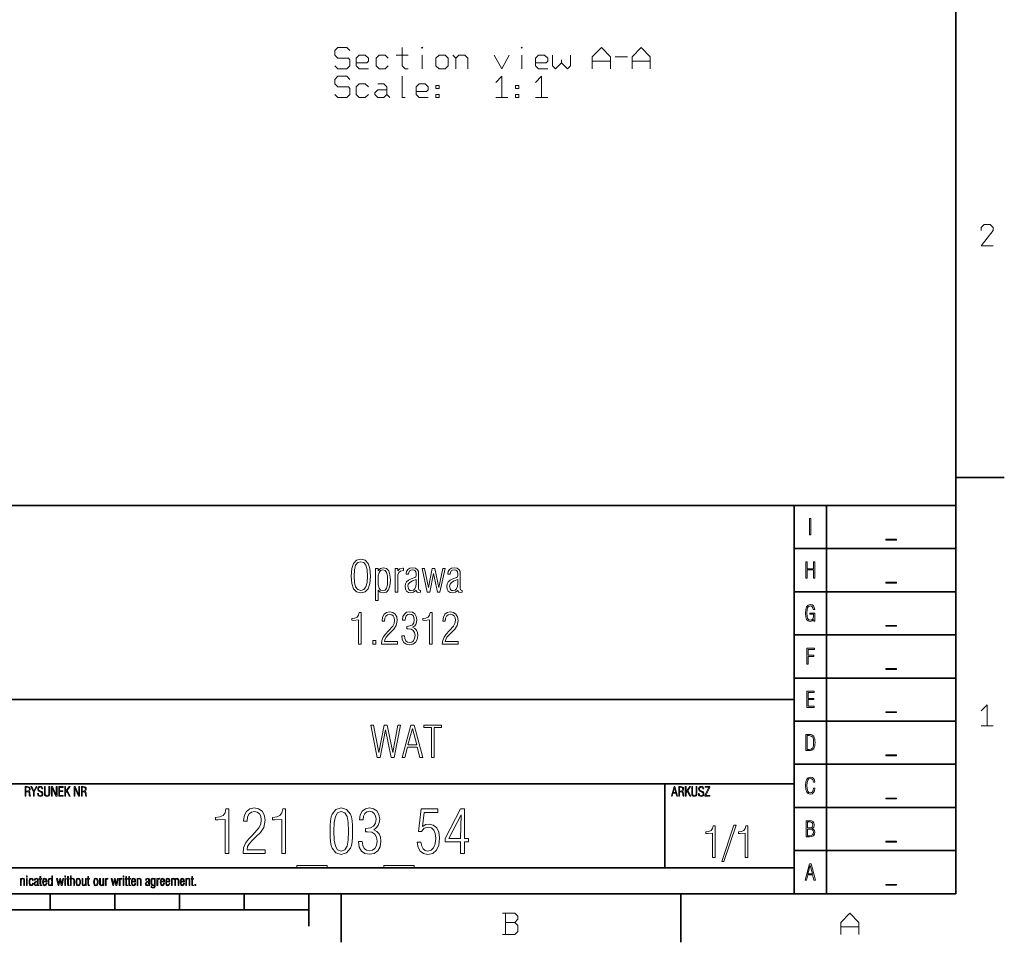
# Model space of a CAD drawing. Extents: x 0 to 420, y 0 to 297.
# Tile 9 of 10: x 265 to 418, y 2 to 145. Entities that reach past the tile are written whole.
import ezdxf

# ---------------------------------------------------------------- set-up
doc = ezdxf.new("R2010")
doc.units = 0

msp = doc.modelspace()

# ---------------------------------------------------------------- linework, layer by layer
at = {"color": 7, "lineweight": 35}
for p, q in [((410, 10), (410, 287)), ((410, 74.3), (417.5, 74.3)), ((220, 70), (410, 70)), ((385, 10), (385, 70)), ((390, 10), (390, 70)), ((410, 70), (410, 10)), ((385, 63.33), (410, 63.33)), ((385, 56.67), (410, 56.67)), ((385, 50), (410, 50)), ((385, 43.33), (410, 43.33)), ((220, 40), (385, 40)), ((385, 36.67), (410, 36.67)), ((385, 30), (410, 30)), ((220, 27), (385, 27)), ((365, 14), (365, 27)), ((385, 23.33), (410, 23.33)), ((385, 16.67), (410, 16.67)), ((220, 14), (385, 14)), ((10, 10), (410, 10)), ((220, 10), (410, 10)), ((270, 10), (270, 7.5)), ((280, 10), (280, 7.5)), ((290, 10), (290, 7.5)), ((300, 10), (300, 7.5)), ((310, 10), (310, 5)), ((315, 10), (315, 2.5)), ((367.5, 10), (367.5, 2.5)), ((110, 7.5), (310, 7.5))]:
    msp.add_line(p, q, dxfattribs=at)
at = {"color": 7, "lineweight": 13}
for points in [[(314.01, 137.92), (314.47, 137.46), (315.87, 137.46), (316.34, 137.92), (316.34, 138.86), (316.11, 139.09), (314.47, 139.09), (314.01, 139.56), (314.01, 140.26), (314.47, 140.72), (315.87, 140.72), (316.34, 140.26)], [(324.41, 140.72), (324.41, 137.92), (324.88, 137.46), (325.35, 137.46)], [(353.81, 137.46), (353.81, 139.32), (355.21, 140.72), (356.61, 139.32), (356.61, 137.46)], [(359.97, 137.46), (359.97, 139.32), (361.37, 140.72), (362.77, 139.32), (362.77, 137.46)], [(319.19, 137.46), (317.79, 137.46), (317.32, 137.92), (317.32, 139.09), (317.79, 139.56), (318.72, 139.56), (319.19, 139.09), (319.19, 138.62), (318.95, 138.39), (317.32, 138.39)], [(322.27, 137.92), (321.8, 137.46), (320.87, 137.46), (320.4, 137.92), (320.4, 139.09), (320.87, 139.56), (321.8, 139.56), (322.27, 139.09)], [(323.48, 139.56), (325.35, 139.56)], [(327.49, 137.46), (327.49, 139.56)], [(332.25, 139.56), (332.72, 139.09), (332.72, 137.46)], [(332.72, 139.09), (333.19, 139.56), (334.12, 139.56), (334.59, 139.09), (334.59, 137.46)], [(338.65, 139.56), (339.81, 137.46), (340.98, 139.56)], [(342.89, 137.46), (342.89, 139.56)], [(346.91, 137.46), (345.51, 137.46), (345.04, 137.92), (345.04, 139.09), (345.51, 139.56), (346.44, 139.56), (346.91, 139.09), (346.91, 138.62), (346.67, 138.39), (345.04, 138.39)], [(347.65, 139.56), (347.65, 137.92), (348.12, 137.46), (349.05, 138.39), (349.05, 138.86)], [(349.05, 138.39), (349.99, 137.46), (350.45, 137.92), (350.45, 139.56)], [(356.61, 138.62), (353.81, 138.62)], [(357.36, 139.32), (359.23, 139.32)], [(362.77, 138.62), (359.97, 138.62)], [(314.01, 133.49), (314.47, 133.02), (315.87, 133.02), (316.34, 133.49), (316.34, 134.42), (316.11, 134.66), (314.47, 134.66), (314.01, 135.12), (314.01, 135.82), (314.47, 136.29), (315.87, 136.29), (316.34, 135.82)], [(324.41, 136.29), (324.41, 134.66), (324.41, 133.02), (324.88, 133.02)], [(338.88, 135.36), (339.81, 136.29), (339.81, 134.66), (339.81, 133.02)], [(345.04, 135.36), (345.97, 136.29), (345.97, 134.66), (345.97, 133.02)], [(319.19, 133.49), (318.72, 133.02), (317.79, 133.02), (317.32, 133.49), (317.32, 134.66), (317.79, 135.12), (318.72, 135.12), (319.19, 134.66)], [(322.03, 133.49), (321.57, 133.02), (320.63, 133.02), (320.17, 133.49), (320.17, 133.72), (320.63, 134.19), (322.03, 134.19)], [(320.63, 135.12), (321.57, 135.12), (322.03, 134.66), (322.03, 133.49), (322.5, 133.02)], [(328.43, 133.02), (327.03, 133.02), (326.56, 133.49), (326.56, 134.66), (327.03, 135.12), (327.96, 135.12), (328.43, 134.66), (328.43, 134.19), (328.19, 133.96), (326.56, 133.96)], [(340.75, 133.02), (338.88, 133.02)], [(346.91, 133.02), (345.04, 133.02)], [(415.79, 110.12), (413.93, 110.12), (415.79, 112.45), (415.79, 112.92), (415.33, 113.38), (414.39, 113.38), (413.93, 112.92), (413.93, 112.45)], [(413.93, 38.25), (414.86, 39.18), (414.86, 37.55), (414.86, 35.92)], [(415.79, 35.92), (413.93, 35.92)], [(339.94, 3.72), (341.81, 3.72), (342.28, 4.18), (342.28, 5.12), (341.81, 5.58), (342.28, 6.05), (342.28, 6.52), (341.81, 6.98), (339.94, 6.98)], [(340.41, 6.98), (340.41, 5.35), (340.41, 3.72)], [(392.21, 3.72), (392.21, 5.58), (393.61, 6.98), (395.01, 5.58), (395.01, 3.72)], [(340.41, 5.58), (341.81, 5.58)], [(395.01, 4.88), (392.21, 4.88)]]:
    msp.add_lwpolyline(points, dxfattribs=at)
for points in [[(327.49, 140.82), (327.59, 140.72), (327.49, 140.63), (327.4, 140.72)], [(342.89, 140.82), (342.99, 140.72), (342.89, 140.63), (342.8, 140.72)], [(331.51, 139.09), (331.51, 137.92), (331.04, 137.46), (330.11, 137.46), (329.64, 137.92), (329.64, 139.09), (330.11, 139.56), (331.04, 139.56)], [(330.11, 134.89), (330.11, 134.42), (329.64, 134.42), (329.64, 134.89)], [(342.43, 134.89), (342.43, 134.42), (341.96, 134.42), (341.96, 134.89)], [(330.11, 133.49), (330.11, 133.02), (329.64, 133.02), (329.64, 133.49)], [(342.43, 133.49), (342.43, 133.02), (341.96, 133.02), (341.96, 133.49)], [(387.39, 65.45), (387.6, 65.45), (387.6, 67.95), (387.39, 67.95)], [(400.84, 64.79), (399.16, 64.79), (399.16, 64.65), (400.84, 64.65)], [(316.54, 59.09), (316.62, 57.94), (316.89, 57.13), (317.35, 56.64), (318.02, 56.48), (318.68, 56.64), (319.14, 57.12), (319.41, 57.93), (319.5, 59.09), (319.41, 60.23), (319.14, 61.04), (318.68, 61.52), (318.02, 61.68), (317.35, 61.52), (316.89, 61.04), (316.62, 60.23)], [(316.97, 59.09), (317.03, 60.05), (317.22, 60.74), (317.55, 61.16), (318.02, 61.3), (318.48, 61.16), (318.81, 60.74), (318.99, 60.05), (319.06, 59.09), (318.99, 58.11), (318.81, 57.42), (318.48, 57.01), (318.02, 56.87), (317.55, 57.01), (317.22, 57.42), (317.03, 58.11)], [(386.8, 58.78), (387.01, 58.78), (387.01, 60.03), (387.99, 60.03), (387.99, 58.78), (388.2, 58.78), (388.2, 61.28), (387.99, 61.28), (387.99, 60.22), (387.01, 60.22), (387.01, 61.28), (386.8, 61.28)], [(320.3, 55.31), (320.69, 55.31), (320.69, 56.91), (321.02, 56.58), (321.47, 56.47), (321.97, 56.59), (322.32, 56.95), (322.52, 57.57), (322.6, 58.43), (322.53, 59.28), (322.34, 59.89), (321.99, 60.23), (321.49, 60.36), (321.04, 60.23), (320.69, 59.87), (320.69, 60.27), (320.3, 60.27)], [(320.69, 58.41), (320.72, 59.11), (320.85, 59.62), (321.08, 59.92), (321.44, 60.02), (321.78, 59.92), (322.01, 59.62), (322.13, 59.13), (322.17, 58.43), (322.13, 57.72), (321.99, 57.22), (321.77, 56.92), (321.43, 56.83), (321.07, 56.92), (320.85, 57.21), (320.72, 57.71)], [(323.34, 56.58), (323.73, 56.58), (323.73, 58.72), (323.76, 59.26), (323.89, 59.62), (324.15, 59.84), (324.61, 59.93), (324.61, 60.32), (324.54, 60.32), (324.05, 60.21), (323.73, 59.87), (323.73, 60.27), (323.34, 60.27)], [(327.23, 56.57), (327.23, 56.86), (327.19, 56.86), (326.98, 56.95), (326.95, 57.27), (326.95, 59.46), (326.93, 59.79), (326.81, 60.07), (326.5, 60.28), (326.03, 60.36), (325.6, 60.29), (325.28, 60.1), (325.07, 59.81), (325.01, 59.44), (325.01, 59.36), (325.39, 59.36), (325.43, 59.65), (325.55, 59.87), (325.74, 60), (326.02, 60.05), (326.26, 60.01), (326.43, 59.91), (326.53, 59.74), (326.56, 59.48), (326.56, 59.17), (326.51, 58.97), (326.36, 58.84), (325.79, 58.63), (325.38, 58.44), (325.1, 58.19), (324.93, 57.89), (324.88, 57.5), (324.93, 57.07), (325.11, 56.74), (325.38, 56.55), (325.74, 56.48), (326.19, 56.58), (326.55, 56.85), (326.71, 56.61), (326.96, 56.54)], [(327.49, 60.27), (328.27, 56.58), (328.68, 56.58), (329.27, 59.46), (329.86, 56.58), (330.26, 56.58), (331.05, 60.27), (330.68, 60.27), (330.07, 57.34), (329.48, 60.27), (329.06, 60.27), (328.48, 57.34), (327.87, 60.27)], [(333.68, 56.57), (333.68, 56.86), (333.64, 56.86), (333.42, 56.95), (333.4, 57.27), (333.4, 59.46), (333.37, 59.79), (333.25, 60.07), (332.94, 60.28), (332.48, 60.36), (332.05, 60.29), (331.72, 60.1), (331.52, 59.81), (331.45, 59.44), (331.45, 59.36), (331.83, 59.36), (331.87, 59.65), (331.99, 59.87), (332.19, 60), (332.46, 60.05), (332.7, 60.01), (332.87, 59.91), (332.97, 59.74), (333.01, 59.48), (333.01, 59.17), (332.95, 58.97), (332.81, 58.84), (332.23, 58.63), (331.83, 58.44), (331.54, 58.19), (331.38, 57.89), (331.32, 57.5), (331.38, 57.07), (331.55, 56.74), (331.82, 56.55), (332.19, 56.48), (332.64, 56.58), (332.99, 56.85), (333.15, 56.61), (333.4, 56.54)], [(326.56, 58.56), (326.56, 57.95), (326.51, 57.45), (326.38, 57.1), (326.15, 56.89), (325.83, 56.83), (325.6, 56.87), (325.43, 57), (325.29, 57.5), (325.36, 57.85), (325.6, 58.11), (326, 58.33)], [(333.01, 58.56), (333.01, 57.95), (332.95, 57.45), (332.82, 57.1), (332.59, 56.89), (332.27, 56.83), (332.04, 56.87), (331.87, 57), (331.73, 57.5), (331.81, 57.85), (332.05, 58.11), (332.44, 58.33)], [(400.84, 58.12), (399.16, 58.12), (399.16, 57.99), (400.84, 57.99)], [(317.68, 48.54), (318.09, 48.54), (318.09, 53.46), (317.77, 53.46), (317.66, 53.03), (317.45, 52.74), (317.11, 52.56), (316.63, 52.5), (316.63, 52.25), (316.9, 52.24), (317.68, 52.3)], [(321.22, 48.54), (323.67, 48.54), (323.67, 48.95), (321.67, 48.95), (321.74, 49.3), (321.94, 49.64), (322.26, 50.01), (322.67, 50.42), (323.13, 50.87), (323.5, 51.42), (323.66, 52.23), (323.57, 52.79), (323.33, 53.2), (322.95, 53.46), (322.46, 53.56), (321.97, 53.46), (321.61, 53.19), (321.38, 52.75), (321.3, 52.17), (321.3, 52.1), (321.68, 52.1), (321.73, 52.57), (321.89, 52.91), (322.14, 53.11), (322.5, 53.18), (322.8, 53.11), (323.03, 52.93), (323.19, 52.64), (323.24, 52.26), (323.17, 51.77), (322.97, 51.36), (322.3, 50.6), (321.83, 50.12), (321.48, 49.66), (321.29, 49.15)], [(324.35, 49.86), (324.44, 49.26), (324.68, 48.81), (325.05, 48.54), (325.55, 48.44), (326.08, 48.54), (326.48, 48.83), (326.74, 49.29), (326.83, 49.9), (326.78, 50.35), (326.63, 50.71), (326.38, 50.98), (326.03, 51.17), (326.31, 51.36), (326.52, 51.62), (326.64, 51.95), (326.69, 52.34), (326.6, 52.85), (326.38, 53.23), (326.01, 53.48), (325.56, 53.56), (325.11, 53.48), (324.77, 53.22), (324.54, 52.81), (324.46, 52.25), (324.87, 52.25), (324.87, 52.27), (324.91, 52.66), (325.05, 52.95), (325.28, 53.13), (325.57, 53.19), (325.87, 53.13), (326.09, 52.97), (326.23, 52.7), (326.29, 52.34), (326.22, 51.88), (326.01, 51.56), (325.66, 51.37), (325.16, 51.31), (325.13, 51.31), (325.13, 50.94), (325.34, 50.95), (325.81, 50.88), (326.14, 50.68), (326.34, 50.36), (326.4, 49.89), (326.34, 49.44), (326.16, 49.1), (325.89, 48.89), (325.56, 48.83), (325.23, 48.89), (324.97, 49.09), (324.81, 49.42), (324.75, 49.86)], [(328.65, 48.54), (329.06, 48.54), (329.06, 53.46), (328.74, 53.46), (328.64, 53.03), (328.42, 52.74), (328.08, 52.56), (327.6, 52.5), (327.6, 52.25), (327.87, 52.24), (328.65, 52.3)], [(330.62, 48.54), (333.07, 48.54), (333.07, 48.95), (331.07, 48.95), (331.14, 49.3), (331.34, 49.64), (331.66, 50.01), (332.07, 50.42), (332.54, 50.87), (332.91, 51.42), (333.06, 52.23), (332.97, 52.79), (332.73, 53.2), (332.35, 53.46), (331.86, 53.56), (331.38, 53.46), (331.01, 53.19), (330.78, 52.75), (330.7, 52.17), (330.7, 52.1), (331.08, 52.1), (331.13, 52.57), (331.29, 52.91), (331.54, 53.11), (331.9, 53.18), (332.2, 53.11), (332.44, 52.93), (332.59, 52.64), (332.64, 52.26), (332.57, 51.77), (332.37, 51.36), (331.7, 50.6), (331.23, 50.12), (330.89, 49.66), (330.69, 49.15)], [(387.45, 53.35), (387.45, 53.18), (388.01, 53.18), (387.98, 52.77), (387.88, 52.49), (387.72, 52.31), (387.5, 52.26), (387.26, 52.32), (387.1, 52.53), (387.01, 52.88), (386.98, 53.37), (387.01, 53.85), (387.1, 54.2), (387.27, 54.4), (387.51, 54.47), (387.68, 54.44), (387.82, 54.34), (387.92, 54.17), (387.97, 53.94), (388.19, 53.94), (388.12, 54.25), (387.98, 54.48), (387.78, 54.62), (387.51, 54.67), (387.17, 54.59), (386.93, 54.35), (386.8, 53.94), (386.76, 53.37), (386.8, 52.79), (386.93, 52.39), (387.16, 52.14), (387.49, 52.06), (387.78, 52.14), (388.02, 52.37), (388.04, 52.11), (388.2, 52.11), (388.2, 53.35)], [(400.84, 51.45), (399.16, 51.45), (399.16, 51.32), (400.84, 51.32)], [(319.86, 48.54), (320.32, 48.54), (320.32, 49.13), (319.86, 49.13)], [(386.99, 45.45), (387.2, 45.45), (387.2, 46.66), (388.05, 46.66), (388.05, 46.85), (387.2, 46.85), (387.2, 47.75), (388.14, 47.75), (388.14, 47.95), (386.99, 47.95)], [(400.84, 44.79), (399.16, 44.79), (399.16, 44.65), (400.84, 44.65)], [(386.97, 38.78), (388.12, 38.78), (388.12, 38.97), (387.18, 38.97), (387.18, 39.99), (388.03, 39.99), (388.03, 40.18), (387.18, 40.18), (387.18, 41.09), (388.12, 41.09), (388.12, 41.28), (386.97, 41.28)], [(400.84, 38.12), (399.16, 38.12), (399.16, 37.99), (400.84, 37.99)], [(319.58, 36.06), (320.55, 31.06), (321.02, 31.06), (321.85, 35.33), (322.7, 31.06), (323.18, 31.06), (324.16, 36.06), (323.75, 36.06), (322.95, 31.81), (322.12, 36.06), (321.61, 36.06), (320.79, 31.81), (319.99, 36.06)], [(324.42, 31.06), (324.81, 31.06), (325.23, 32.63), (326.74, 32.63), (327.17, 31.06), (327.59, 31.06), (326.26, 36.06), (325.77, 36.06)], [(325.31, 33.01), (325.99, 35.51), (326.66, 33.01)], [(328.93, 31.06), (329.35, 31.06), (329.35, 35.66), (330.49, 35.66), (330.49, 36.06), (327.78, 36.06), (327.78, 35.66), (328.93, 35.66)], [(386.81, 32.11), (387.33, 32.11), (387.56, 32.13), (387.76, 32.18), (387.91, 32.27), (388.04, 32.4), (388.13, 32.57), (388.19, 32.78), (388.23, 33.05), (388.24, 33.37), (388.23, 33.68), (388.19, 33.94), (388.13, 34.16), (388.04, 34.33), (387.91, 34.46), (387.76, 34.54), (387.56, 34.6), (387.33, 34.61), (386.81, 34.61)], [(387.02, 32.3), (387.02, 34.43), (387.31, 34.43), (387.66, 34.37), (387.88, 34.19), (387.98, 33.86), (388.01, 33.63), (388.02, 33.36), (387.98, 32.86), (387.88, 32.53), (387.66, 32.36), (387.31, 32.3)], [(400.84, 31.45), (399.16, 31.45), (399.16, 31.32), (400.84, 31.32)], [(388.22, 26.29), (388.01, 26.29), (387.96, 25.98), (387.86, 25.77), (387.7, 25.63), (387.51, 25.59), (387.28, 25.66), (387.12, 25.87), (387.02, 26.21), (386.99, 26.7), (387.02, 27.18), (387.12, 27.53), (387.28, 27.74), (387.51, 27.81), (387.7, 27.77), (387.85, 27.65), (387.95, 27.47), (387.99, 27.22), (388.2, 27.22), (388.15, 27.55), (388.01, 27.79), (387.79, 27.94), (387.51, 28), (387.18, 27.92), (386.95, 27.68), (386.82, 27.27), (386.78, 26.7), (386.82, 26.12), (386.95, 25.72), (387.18, 25.47), (387.51, 25.4), (387.8, 25.45), (388.01, 25.62), (388.15, 25.9)], [(266.14, 25.06), (266.26, 25.06), (266.26, 25.76), (266.5, 25.76), (266.63, 25.74), (266.7, 25.69), (266.74, 25.58), (266.76, 25.44), (266.77, 25.19), (266.81, 25.06), (266.95, 25.06), (266.91, 25.13), (266.89, 25.23), (266.88, 25.49), (266.86, 25.61), (266.83, 25.71), (266.77, 25.78), (266.68, 25.82), (266.78, 25.87), (266.85, 25.95), (266.89, 26.06), (266.9, 26.19), (266.87, 26.35), (266.79, 26.47), (266.64, 26.54), (266.43, 26.56), (266.14, 26.56)], [(266.26, 25.87), (266.26, 26.45), (266.43, 26.45), (266.58, 26.43), (266.69, 26.39), (266.76, 26.3), (266.78, 26.17), (266.75, 26.03), (266.68, 25.93), (266.56, 25.88), (266.39, 25.87)], [(267.42, 25.06), (267.55, 25.06), (267.55, 25.7), (267.95, 26.56), (267.81, 26.56), (267.48, 25.85), (267.16, 26.56), (267.02, 26.56), (267.42, 25.7)], [(268.04, 25.49), (268.07, 25.29), (268.15, 25.15), (268.28, 25.06), (268.46, 25.03), (268.64, 25.06), (268.77, 25.14), (268.85, 25.27), (268.88, 25.45), (268.86, 25.59), (268.8, 25.7), (268.7, 25.79), (268.54, 25.86), (268.38, 25.92), (268.26, 26.01), (268.21, 26.09), (268.2, 26.2), (268.22, 26.31), (268.28, 26.4), (268.36, 26.45), (268.47, 26.47), (268.58, 26.46), (268.65, 26.4), (268.7, 26.32), (268.73, 26.2), (268.85, 26.2), (268.85, 26.21), (268.82, 26.37), (268.74, 26.49), (268.62, 26.57), (268.47, 26.59), (268.31, 26.56), (268.18, 26.48), (268.1, 26.36), (268.07, 26.2), (268.09, 26.06), (268.15, 25.95), (268.25, 25.86), (268.39, 25.78), (268.54, 25.72), (268.66, 25.66), (268.73, 25.57), (268.75, 25.45), (268.73, 25.32), (268.67, 25.23), (268.58, 25.17), (268.45, 25.15), (268.33, 25.17), (268.25, 25.23), (268.19, 25.34), (268.17, 25.49)], [(269.93, 26.56), (269.81, 26.56), (269.81, 25.48), (269.8, 25.37), (269.77, 25.28), (269.67, 25.18), (269.53, 25.15), (269.38, 25.18), (269.28, 25.28), (269.24, 25.4), (269.24, 25.55), (269.24, 26.56), (269.11, 26.56), (269.11, 25.46), (269.14, 25.27), (269.22, 25.14), (269.35, 25.06), (269.53, 25.03), (269.7, 25.06), (269.83, 25.14), (269.91, 25.27), (269.93, 25.46)], [(270.21, 25.06), (270.33, 25.06), (270.33, 26.34), (270.9, 25.06), (271.06, 25.06), (271.06, 26.56), (270.93, 26.56), (270.94, 25.25), (270.36, 26.56), (270.21, 26.56)], [(271.33, 25.06), (272.02, 25.06), (272.02, 25.18), (271.46, 25.18), (271.46, 25.79), (271.96, 25.79), (271.96, 25.9), (271.46, 25.9), (271.46, 26.44), (272.02, 26.44), (272.02, 26.56), (271.33, 26.56)], [(272.24, 25.06), (272.37, 25.06), (272.37, 25.6), (272.55, 25.85), (272.96, 25.06), (273.09, 25.06), (272.63, 25.95), (273.07, 26.56), (272.93, 26.56), (272.37, 25.79), (272.37, 26.56), (272.24, 26.56)], [(273.7, 25.06), (273.82, 25.06), (273.82, 26.34), (274.39, 25.06), (274.54, 25.06), (274.54, 26.56), (274.42, 26.56), (274.42, 25.25), (273.85, 26.56), (273.7, 26.56)], [(274.82, 25.06), (274.94, 25.06), (274.94, 25.76), (275.18, 25.76), (275.31, 25.74), (275.38, 25.69), (275.42, 25.58), (275.44, 25.44), (275.45, 25.19), (275.49, 25.06), (275.63, 25.06), (275.59, 25.13), (275.57, 25.23), (275.56, 25.49), (275.54, 25.61), (275.51, 25.71), (275.45, 25.78), (275.36, 25.82), (275.46, 25.87), (275.53, 25.95), (275.57, 26.06), (275.58, 26.19), (275.55, 26.35), (275.46, 26.47), (275.32, 26.54), (275.11, 26.56), (274.82, 26.56)], [(274.94, 25.87), (274.94, 26.45), (275.1, 26.45), (275.26, 26.43), (275.37, 26.39), (275.43, 26.3), (275.46, 26.17), (275.43, 26.03), (275.36, 25.93), (275.24, 25.88), (275.07, 25.87)], [(366.03, 25.06), (366.15, 25.06), (366.28, 25.53), (366.73, 25.53), (366.86, 25.06), (366.98, 25.06), (366.58, 26.56), (366.44, 26.56)], [(366.3, 25.65), (366.5, 26.4), (366.7, 25.65)], [(367.16, 25.06), (367.28, 25.06), (367.28, 25.76), (367.52, 25.76), (367.64, 25.74), (367.72, 25.69), (367.76, 25.58), (367.78, 25.44), (367.79, 25.19), (367.83, 25.06), (367.97, 25.06), (367.93, 25.13), (367.91, 25.23), (367.89, 25.49), (367.88, 25.61), (367.85, 25.71), (367.79, 25.78), (367.7, 25.82), (367.79, 25.87), (367.86, 25.95), (367.9, 26.06), (367.92, 26.19), (367.89, 26.35), (367.8, 26.47), (367.66, 26.54), (367.45, 26.56), (367.16, 26.56)], [(367.28, 25.87), (367.28, 26.45), (367.44, 26.45), (367.6, 26.43), (367.71, 26.39), (367.77, 26.3), (367.79, 26.17), (367.77, 26.03), (367.7, 25.93), (367.58, 25.88), (367.41, 25.87)], [(368.18, 25.06), (368.31, 25.06), (368.31, 25.6), (368.49, 25.85), (368.9, 25.06), (369.03, 25.06), (368.57, 25.95), (369.01, 26.56), (368.87, 26.56), (368.31, 25.79), (368.31, 26.56), (368.18, 26.56)], [(369.99, 26.56), (369.87, 26.56), (369.87, 25.48), (369.86, 25.37), (369.83, 25.28), (369.73, 25.18), (369.58, 25.15), (369.43, 25.18), (369.34, 25.28), (369.3, 25.4), (369.3, 25.55), (369.3, 26.56), (369.17, 26.56), (369.17, 25.46), (369.2, 25.27), (369.28, 25.14), (369.4, 25.06), (369.58, 25.03), (369.76, 25.06), (369.88, 25.14), (369.96, 25.27), (369.99, 25.46)], [(370.22, 25.49), (370.25, 25.29), (370.34, 25.15), (370.47, 25.06), (370.64, 25.03), (370.82, 25.06), (370.95, 25.14), (371.03, 25.27), (371.06, 25.45), (371.04, 25.59), (370.98, 25.7), (370.88, 25.79), (370.73, 25.86), (370.56, 25.92), (370.45, 26.01), (370.4, 26.09), (370.38, 26.2), (370.4, 26.31), (370.46, 26.4), (370.55, 26.45), (370.66, 26.47), (370.76, 26.46), (370.83, 26.4), (370.88, 26.32), (370.91, 26.2), (371.03, 26.2), (371.03, 26.21), (371, 26.37), (370.93, 26.49), (370.81, 26.57), (370.65, 26.59), (370.49, 26.56), (370.36, 26.48), (370.28, 26.36), (370.25, 26.2), (370.27, 26.06), (370.33, 25.95), (370.43, 25.86), (370.57, 25.78), (370.72, 25.72), (370.84, 25.66), (370.91, 25.57), (370.94, 25.45), (370.91, 25.32), (370.85, 25.23), (370.76, 25.17), (370.63, 25.15), (370.52, 25.17), (370.43, 25.23), (370.37, 25.34), (370.35, 25.49)], [(371.21, 25.06), (371.96, 25.06), (371.96, 25.18), (371.34, 25.18), (371.96, 26.43), (371.96, 26.56), (371.24, 26.56), (371.24, 26.45), (371.83, 26.45), (371.21, 25.19)], [(400.84, 24.79), (399.16, 24.79), (399.16, 24.65), (400.84, 24.65)], [(297.05, 16.22), (297.62, 16.22), (297.62, 23.11), (297.18, 23.11), (297.03, 22.5), (296.73, 22.1), (296.25, 21.86), (295.58, 21.77), (295.58, 21.41), (295.96, 21.4), (297.05, 21.49)], [(299.81, 16.22), (303.24, 16.22), (303.24, 16.79), (300.44, 16.79), (300.53, 17.28), (300.82, 17.76), (301.26, 18.28), (301.84, 18.85), (302.49, 19.48), (303.01, 20.25), (303.22, 21.39), (303.1, 22.17), (302.76, 22.75), (302.23, 23.11), (301.54, 23.25), (300.86, 23.11), (300.36, 22.73), (300.03, 22.12), (299.91, 21.31), (299.91, 21.21), (300.45, 21.21), (300.53, 21.86), (300.74, 22.34), (301.1, 22.63), (301.6, 22.72), (302.02, 22.63), (302.35, 22.37), (302.56, 21.97), (302.64, 21.43), (302.54, 20.74), (302.25, 20.16), (301.31, 19.11), (300.66, 18.43), (300.18, 17.8), (299.91, 17.07)], [(305.82, 16.22), (306.4, 16.22), (306.4, 23.11), (305.96, 23.11), (305.81, 22.5), (305.51, 22.1), (305.03, 21.86), (304.36, 21.77), (304.36, 21.41), (304.73, 21.4), (305.82, 21.49)], [(313.27, 19.67), (313.28, 18.77), (313.33, 18.04), (313.43, 17.45), (313.59, 17.02), (314.17, 16.31), (315, 16.08), (315.83, 16.31), (316.41, 17.02), (316.56, 17.45), (316.67, 18.04), (316.72, 18.77), (316.74, 19.67), (316.72, 20.54), (316.66, 21.28), (316.56, 21.86), (316.41, 22.31), (315.83, 23), (315, 23.25), (314.17, 23), (313.59, 22.31), (313.43, 21.86), (313.33, 21.28), (313.28, 20.54)], [(317.66, 18.07), (317.79, 17.22), (318.12, 16.59), (318.65, 16.22), (319.35, 16.09), (320.09, 16.22), (320.65, 16.62), (321.01, 17.27), (321.14, 18.12), (321.07, 18.75), (320.86, 19.26), (320.51, 19.64), (320.01, 19.9), (320.41, 20.16), (320.7, 20.53), (320.88, 20.99), (320.94, 21.54), (320.82, 22.25), (320.5, 22.79), (319.99, 23.13), (319.36, 23.26), (318.73, 23.13), (318.25, 22.78), (317.94, 22.19), (317.82, 21.41), (318.39, 21.41), (318.39, 21.44), (318.45, 22), (318.65, 22.4), (318.96, 22.64), (319.37, 22.74), (319.79, 22.65), (320.11, 22.42), (320.3, 22.04), (320.38, 21.54), (320.29, 20.9), (319.99, 20.45), (319.51, 20.18), (318.8, 20.1), (318.76, 20.1), (318.76, 19.58), (319.05, 19.59), (319.71, 19.5), (320.17, 19.22), (320.44, 18.76), (320.54, 18.11), (320.44, 17.48), (320.2, 17.01), (319.82, 16.72), (319.36, 16.62), (318.89, 16.72), (318.54, 16.99), (318.31, 17.45), (318.23, 18.07)], [(326.75, 17.95), (326.88, 17.15), (327.21, 16.56), (327.71, 16.21), (328.37, 16.08), (329.16, 16.24), (329.73, 16.72), (330.08, 17.51), (330.2, 18.62), (330.08, 19.52), (329.75, 20.2), (329.23, 20.62), (328.58, 20.77), (328.05, 20.68), (327.55, 20.41), (327.82, 22.57), (329.93, 22.57), (329.93, 23.11), (327.34, 23.11), (326.92, 19.6), (327.41, 19.6), (327.84, 20.11), (328.46, 20.29), (328.93, 20.17), (329.29, 19.84), (329.52, 19.31), (329.61, 18.59), (329.51, 17.73), (329.27, 17.11), (328.88, 16.72), (328.37, 16.6), (327.95, 16.68), (327.64, 16.93), (327.43, 17.35), (327.31, 17.95)], [(333.44, 16.22), (334.04, 16.22), (334.04, 18.01), (334.67, 18.01), (334.67, 18.52), (334.04, 18.52), (334.04, 23.11), (333.44, 23.11), (331.05, 18.52), (331.05, 18.01), (333.44, 18.01)], [(313.87, 19.66), (313.91, 21), (314.09, 21.96), (314.44, 22.52), (315, 22.72), (315.56, 22.52), (315.91, 21.96), (316.08, 21), (316.13, 19.66), (316.08, 18.3), (315.91, 17.34), (315.56, 16.78), (315, 16.59), (314.44, 16.78), (314.09, 17.34), (313.91, 18.3)], [(331.64, 18.52), (333.51, 22.21), (333.44, 18.52)], [(372.41, 15.58), (372.82, 15.58), (372.82, 20.51), (372.51, 20.51), (372.4, 20.07), (372.18, 19.79), (371.84, 19.61), (371.37, 19.55), (371.37, 19.3), (371.63, 19.29), (372.41, 19.35)], [(374.16, 14.96), (376.04, 20.58), (375.7, 20.58), (373.84, 14.96)], [(377.46, 15.58), (377.87, 15.58), (377.87, 20.51), (377.55, 20.51), (377.45, 20.07), (377.23, 19.79), (376.89, 19.61), (376.41, 19.55), (376.41, 19.3), (376.68, 19.29), (377.46, 19.35)], [(386.88, 18.78), (387.41, 18.78), (387.75, 18.82), (388, 18.95), (388.15, 19.18), (388.2, 19.5), (388.17, 19.7), (388.1, 19.87), (387.97, 19.99), (387.79, 20.1), (387.93, 20.18), (388.04, 20.31), (388.1, 20.47), (388.12, 20.67), (388.07, 20.95), (387.92, 21.14), (387.67, 21.25), (387.32, 21.28), (386.88, 21.28)], [(387.09, 20.18), (387.09, 21.1), (387.36, 21.1), (387.6, 21.07), (387.77, 21), (387.87, 20.87), (387.9, 20.66), (387.87, 20.44), (387.78, 20.29), (387.62, 20.2), (387.39, 20.18)], [(387.09, 18.97), (387.09, 19.99), (387.4, 19.99), (387.65, 19.96), (387.83, 19.87), (387.94, 19.72), (387.98, 19.5), (387.94, 19.25), (387.83, 19.09), (387.65, 18.99), (387.38, 18.97)], [(400.84, 18.12), (399.16, 18.12), (399.16, 17.99), (400.84, 17.99)], [(312.81, 14.37), (308.11, 14.37), (308.11, 14), (312.81, 14)], [(326.28, 14.37), (321.58, 14.37), (321.58, 14), (326.28, 14)], [(386.71, 12.11), (386.9, 12.11), (387.12, 12.9), (387.87, 12.9), (388.08, 12.11), (388.29, 12.11), (387.63, 14.61), (387.38, 14.61)], [(387.15, 13.09), (387.49, 14.34), (387.83, 13.09)], [(265.94, 11.27), (266.05, 11.27), (266.05, 12.05), (266.04, 12.2), (265.99, 12.31), (265.91, 12.38), (265.79, 12.4), (265.64, 12.37), (265.52, 12.25), (265.52, 12.37), (265.41, 12.37), (265.41, 11.27), (265.53, 11.27), (265.53, 12.11), (265.55, 12.17), (265.6, 12.23), (265.76, 12.29), (265.86, 12.28), (265.91, 12.22), (265.93, 12.13), (265.94, 12.01)], [(266.34, 12.58), (266.46, 12.58), (266.46, 12.77), (266.34, 12.77)], [(266.34, 11.27), (266.46, 11.27), (266.46, 12.37), (266.34, 12.37)], [(267.39, 11.64), (267.27, 11.64), (267.25, 11.51), (267.21, 11.42), (267.15, 11.36), (267.08, 11.34), (266.99, 11.37), (266.92, 11.47), (266.88, 11.61), (266.86, 11.82), (266.88, 12.03), (266.92, 12.17), (266.99, 12.26), (267.08, 12.29), (267.15, 12.28), (267.21, 12.23), (267.25, 12.16), (267.27, 12.06), (267.38, 12.06), (267.35, 12.2), (267.29, 12.31), (267.2, 12.38), (267.08, 12.4), (266.93, 12.36), (266.82, 12.25), (266.76, 12.07), (266.74, 11.82), (266.76, 11.57), (266.82, 11.38), (266.93, 11.27), (267.07, 11.24), (267.2, 11.26), (267.3, 11.34), (267.36, 11.47)], [(268.23, 11.26), (268.23, 11.35), (268.21, 11.35), (268.15, 11.38), (268.14, 11.47), (268.14, 12.13), (268.13, 12.23), (268.1, 12.32), (268.01, 12.38), (267.87, 12.4), (267.74, 12.38), (267.64, 12.32), (267.58, 12.24), (267.56, 12.12), (267.56, 12.1), (267.67, 12.1), (267.69, 12.19), (267.72, 12.25), (267.78, 12.29), (267.86, 12.31), (267.93, 12.3), (267.99, 12.27), (268.02, 12.21), (268.03, 12.14), (268.03, 12.05), (268.01, 11.98), (267.97, 11.94), (267.79, 11.88), (267.67, 11.82), (267.59, 11.75), (267.54, 11.66), (267.52, 11.54), (267.54, 11.41), (267.59, 11.32), (267.67, 11.26), (267.78, 11.24), (267.91, 11.27), (268.02, 11.35), (268.07, 11.28), (268.14, 11.25)], [(268.69, 11.26), (268.69, 11.35), (268.63, 11.35), (268.58, 11.35), (268.55, 11.38), (268.54, 11.51), (268.54, 12.27), (268.69, 12.27), (268.69, 12.37), (268.54, 12.37), (268.54, 12.69), (268.42, 12.69), (268.42, 12.37), (268.31, 12.37), (268.31, 12.27), (268.42, 12.27), (268.42, 11.53), (268.43, 11.41), (268.45, 11.32), (268.5, 11.27), (268.6, 11.25)], [(269.48, 11.62), (269.36, 11.62), (269.34, 11.5), (269.3, 11.41), (269.24, 11.36), (269.16, 11.34), (269.07, 11.37), (269, 11.45), (268.97, 11.58), (268.96, 11.77), (268.96, 11.83), (269.48, 11.83), (269.48, 11.92), (269.46, 12.13), (269.4, 12.28), (269.3, 12.37), (269.17, 12.4), (269.01, 12.36), (268.91, 12.25), (268.85, 12.07), (268.83, 11.82), (268.85, 11.56), (268.91, 11.38), (269.01, 11.27), (269.16, 11.24), (269.28, 11.26), (269.38, 11.33), (269.44, 11.45)], [(268.96, 11.93), (268.96, 11.94), (268.97, 12.09), (269.01, 12.21), (269.07, 12.27), (269.16, 12.3), (269.25, 12.27), (269.31, 12.21), (269.35, 12.11), (269.36, 11.98), (269.36, 11.93)], [(270.36, 12.77), (270.24, 12.77), (270.24, 12.27), (270.14, 12.37), (270.01, 12.41), (269.86, 12.37), (269.75, 12.26), (269.69, 12.07), (269.67, 11.82), (269.69, 11.56), (269.75, 11.38), (269.85, 11.27), (270, 11.24), (270.14, 11.27), (270.24, 11.38), (270.24, 11.27), (270.36, 11.27)], [(270.24, 11.82), (270.23, 11.61), (270.19, 11.46), (270.12, 11.37), (270.02, 11.34), (269.91, 11.37), (269.85, 11.46), (269.81, 11.6), (269.8, 11.82), (269.81, 12.03), (269.85, 12.18), (269.92, 12.27), (270.02, 12.3), (270.13, 12.27), (270.19, 12.18), (270.23, 12.03)], [(271, 12.37), (271.23, 11.27), (271.35, 11.27), (271.53, 12.13), (271.71, 11.27), (271.83, 11.27), (272.06, 12.37), (271.95, 12.37), (271.77, 11.49), (271.59, 12.37), (271.47, 12.37), (271.29, 11.49), (271.11, 12.37)], [(272.26, 12.58), (272.38, 12.58), (272.38, 12.77), (272.26, 12.77)], [(272.26, 11.27), (272.38, 11.27), (272.38, 12.37), (272.26, 12.37)], [(272.96, 11.26), (272.96, 11.35), (272.9, 11.35), (272.85, 11.35), (272.83, 11.38), (272.81, 11.51), (272.81, 12.27), (272.96, 12.27), (272.96, 12.37), (272.81, 12.37), (272.81, 12.69), (272.7, 12.69), (272.7, 12.37), (272.59, 12.37), (272.59, 12.27), (272.7, 12.27), (272.7, 11.53), (272.7, 11.41), (272.72, 11.32), (272.77, 11.27), (272.87, 11.25)], [(273.14, 11.27), (273.25, 11.27), (273.25, 12.11), (273.27, 12.17), (273.32, 12.23), (273.39, 12.28), (273.48, 12.29), (273.57, 12.28), (273.62, 12.22), (273.65, 12.14), (273.66, 12.01), (273.66, 11.27), (273.77, 11.27), (273.77, 12.05), (273.76, 12.2), (273.71, 12.31), (273.63, 12.38), (273.52, 12.4), (273.37, 12.37), (273.25, 12.26), (273.25, 12.77), (273.14, 12.77)], [(273.99, 11.82), (274.01, 11.56), (274.08, 11.38), (274.19, 11.27), (274.34, 11.24), (274.5, 11.27), (274.61, 11.38), (274.68, 11.56), (274.7, 11.82), (274.67, 12.07), (274.61, 12.25), (274.5, 12.36), (274.34, 12.4), (274.19, 12.36), (274.08, 12.25), (274.01, 12.07)], [(274.12, 11.82), (274.13, 12.02), (274.17, 12.17), (274.24, 12.26), (274.34, 12.29), (274.44, 12.26), (274.51, 12.17), (274.56, 12.02), (274.57, 11.82), (274.56, 11.61), (274.51, 11.46), (274.44, 11.37), (274.34, 11.34), (274.24, 11.37), (274.17, 11.46), (274.13, 11.61)], [(275.03, 12.37), (274.92, 12.37), (274.92, 11.59), (274.93, 11.44), (274.98, 11.33), (275.06, 11.26), (275.18, 11.24), (275.32, 11.27), (275.45, 11.39), (275.45, 11.27), (275.56, 11.27), (275.56, 12.37), (275.44, 12.37), (275.44, 11.53), (275.42, 11.47), (275.37, 11.41), (275.21, 11.35), (275.11, 11.36), (275.06, 11.42), (275.04, 11.5), (275.03, 11.63)], [(276.1, 11.26), (276.1, 11.35), (276.04, 11.35), (275.99, 11.35), (275.96, 11.38), (275.95, 11.51), (275.95, 12.27), (276.1, 12.27), (276.1, 12.37), (275.95, 12.37), (275.95, 12.69), (275.84, 12.69), (275.84, 12.37), (275.72, 12.37), (275.72, 12.27), (275.84, 12.27), (275.84, 11.53), (275.84, 11.41), (275.86, 11.32), (275.91, 11.27), (276.01, 11.25)], [(276.71, 11.82), (276.73, 11.56), (276.8, 11.38), (276.91, 11.27), (277.07, 11.24), (277.22, 11.27), (277.33, 11.38), (277.4, 11.56), (277.42, 11.82), (277.4, 12.07), (277.33, 12.25), (277.22, 12.36), (277.07, 12.4), (276.91, 12.36), (276.8, 12.25), (276.73, 12.07)], [(276.84, 11.82), (276.85, 12.02), (276.89, 12.17), (276.97, 12.26), (277.07, 12.29), (277.16, 12.26), (277.23, 12.17), (277.28, 12.02), (277.3, 11.82), (277.28, 11.61), (277.23, 11.46), (277.16, 11.37), (277.07, 11.34), (276.97, 11.37), (276.89, 11.46), (276.85, 11.61)], [(277.76, 12.37), (277.64, 12.37), (277.64, 11.59), (277.65, 11.44), (277.7, 11.33), (277.78, 11.26), (277.9, 11.24), (278.05, 11.27), (278.17, 11.39), (278.17, 11.27), (278.28, 11.27), (278.28, 12.37), (278.16, 12.37), (278.16, 11.53), (278.14, 11.47), (278.09, 11.41), (277.93, 11.35), (277.83, 11.36), (277.78, 11.42), (277.76, 11.5), (277.76, 11.63)], [(278.53, 11.27), (278.65, 11.27), (278.65, 11.91), (278.66, 12.07), (278.69, 12.18), (278.78, 12.24), (278.91, 12.27), (278.91, 12.39), (278.89, 12.39), (278.74, 12.36), (278.65, 12.25), (278.65, 12.37), (278.53, 12.37)], [(279.45, 12.37), (279.68, 11.27), (279.81, 11.27), (279.98, 12.13), (280.16, 11.27), (280.28, 11.27), (280.52, 12.37), (280.41, 12.37), (280.22, 11.49), (280.05, 12.37), (279.92, 12.37), (279.75, 11.49), (279.56, 12.37)], [(280.68, 11.27), (280.8, 11.27), (280.8, 11.91), (280.8, 12.07), (280.84, 12.18), (280.92, 12.24), (281.06, 12.27), (281.06, 12.39), (281.04, 12.39), (280.89, 12.36), (280.8, 12.25), (280.8, 12.37), (280.68, 12.37)], [(281.26, 12.58), (281.38, 12.58), (281.38, 12.77), (281.26, 12.77)], [(281.26, 11.27), (281.38, 11.27), (281.38, 12.37), (281.26, 12.37)], [(281.96, 11.26), (281.96, 11.35), (281.9, 11.35), (281.85, 11.35), (281.82, 11.38), (281.81, 11.51), (281.81, 12.27), (281.96, 12.27), (281.96, 12.37), (281.81, 12.37), (281.81, 12.69), (281.69, 12.69), (281.69, 12.37), (281.58, 12.37), (281.58, 12.27), (281.69, 12.27), (281.69, 11.53), (281.69, 11.41), (281.72, 11.32), (281.77, 11.27), (281.87, 11.25)], [(282.42, 11.26), (282.42, 11.35), (282.36, 11.35), (282.31, 11.35), (282.28, 11.38), (282.27, 11.51), (282.27, 12.27), (282.42, 12.27), (282.42, 12.37), (282.27, 12.37), (282.27, 12.69), (282.16, 12.69), (282.16, 12.37), (282.04, 12.37), (282.04, 12.27), (282.16, 12.27), (282.16, 11.53), (282.16, 11.41), (282.18, 11.32), (282.23, 11.27), (282.33, 11.25)], [(283.21, 11.62), (283.09, 11.62), (283.07, 11.5), (283.03, 11.41), (282.97, 11.36), (282.89, 11.34), (282.8, 11.37), (282.74, 11.45), (282.7, 11.58), (282.69, 11.77), (282.69, 11.83), (283.21, 11.83), (283.21, 11.92), (283.19, 12.13), (283.13, 12.28), (283.03, 12.37), (282.9, 12.4), (282.75, 12.36), (282.64, 12.25), (282.58, 12.07), (282.56, 11.82), (282.58, 11.56), (282.64, 11.38), (282.74, 11.27), (282.89, 11.24), (283.02, 11.26), (283.11, 11.33), (283.18, 11.45)], [(282.69, 11.93), (282.69, 11.94), (282.7, 12.09), (282.74, 12.21), (282.8, 12.27), (282.89, 12.3), (282.98, 12.27), (283.04, 12.21), (283.08, 12.11), (283.09, 11.98), (283.09, 11.93)], [(283.96, 11.27), (284.07, 11.27), (284.07, 12.05), (284.06, 12.2), (284.01, 12.31), (283.93, 12.38), (283.81, 12.4), (283.66, 12.37), (283.54, 12.25), (283.54, 12.37), (283.43, 12.37), (283.43, 11.27), (283.55, 11.27), (283.55, 12.11), (283.57, 12.17), (283.62, 12.23), (283.78, 12.29), (283.88, 12.28), (283.93, 12.22), (283.95, 12.13), (283.96, 12.01)], [(285.42, 11.26), (285.42, 11.35), (285.41, 11.35), (285.34, 11.38), (285.33, 11.47), (285.33, 12.13), (285.33, 12.23), (285.29, 12.32), (285.2, 12.38), (285.06, 12.4), (284.93, 12.38), (284.83, 12.32), (284.77, 12.24), (284.75, 12.12), (284.75, 12.1), (284.87, 12.1), (284.88, 12.19), (284.91, 12.25), (284.97, 12.29), (285.06, 12.31), (285.13, 12.3), (285.18, 12.27), (285.21, 12.21), (285.22, 12.14), (285.22, 12.05), (285.2, 11.98), (285.16, 11.94), (284.99, 11.88), (284.86, 11.82), (284.78, 11.75), (284.73, 11.66), (284.71, 11.54), (284.73, 11.41), (284.78, 11.32), (284.86, 11.26), (284.97, 11.24), (285.11, 11.27), (285.21, 11.35), (285.26, 11.28), (285.34, 11.25)], [(286.13, 11.37), (286.13, 11.28), (286.11, 11.16), (286.07, 11.07), (286.01, 11.01), (285.91, 10.99), (285.77, 11.03), (285.71, 11.14), (285.59, 11.14), (285.62, 11.04), (285.68, 10.96), (285.77, 10.91), (285.89, 10.89), (286.06, 10.91), (286.17, 11), (286.23, 11.14), (286.25, 11.34), (286.25, 12.37), (286.13, 12.37), (286.13, 12.26), (286.02, 12.37), (285.89, 12.4), (285.74, 12.37), (285.63, 12.26), (285.58, 12.08), (285.56, 11.82), (285.58, 11.56), (285.64, 11.38), (285.75, 11.27), (285.9, 11.23), (286.03, 11.27)], [(286.13, 11.82), (286.12, 11.61), (286.08, 11.46), (286.01, 11.37), (285.91, 11.34), (285.81, 11.37), (285.74, 11.46), (285.7, 11.61), (285.69, 11.82), (285.7, 12.03), (285.73, 12.18), (285.8, 12.27), (285.9, 12.3), (286.01, 12.27), (286.08, 12.18), (286.12, 12.03)], [(286.51, 11.27), (286.62, 11.27), (286.62, 11.91), (286.63, 12.07), (286.67, 12.18), (286.75, 12.24), (286.89, 12.27), (286.89, 12.39), (286.87, 12.39), (286.72, 12.36), (286.62, 12.25), (286.62, 12.37), (286.51, 12.37)], [(287.66, 11.62), (287.54, 11.62), (287.53, 11.5), (287.49, 11.41), (287.42, 11.36), (287.34, 11.34), (287.25, 11.37), (287.19, 11.45), (287.16, 11.58), (287.14, 11.77), (287.14, 11.83), (287.67, 11.83), (287.67, 11.92), (287.65, 12.13), (287.59, 12.28), (287.49, 12.37), (287.35, 12.4), (287.2, 12.36), (287.1, 12.25), (287.03, 12.07), (287.02, 11.82), (287.03, 11.56), (287.09, 11.38), (287.2, 11.27), (287.34, 11.24), (287.47, 11.26), (287.57, 11.33), (287.63, 11.45)], [(287.14, 11.93), (287.14, 11.94), (287.16, 12.09), (287.2, 12.21), (287.26, 12.27), (287.35, 12.3), (287.43, 12.27), (287.49, 12.21), (287.53, 12.11), (287.55, 11.98), (287.55, 11.93)], [(288.5, 11.62), (288.39, 11.62), (288.37, 11.5), (288.33, 11.41), (288.26, 11.36), (288.18, 11.34), (288.1, 11.37), (288.03, 11.45), (288, 11.58), (287.98, 11.77), (287.98, 11.83), (288.51, 11.83), (288.51, 11.92), (288.49, 12.13), (288.43, 12.28), (288.33, 12.37), (288.19, 12.4), (288.04, 12.36), (287.94, 12.25), (287.88, 12.07), (287.86, 11.82), (287.88, 11.56), (287.94, 11.38), (288.04, 11.27), (288.18, 11.24), (288.31, 11.26), (288.41, 11.33), (288.47, 11.45)], [(287.98, 11.93), (287.98, 11.94), (288, 12.09), (288.04, 12.21), (288.1, 12.27), (288.19, 12.3), (288.27, 12.27), (288.33, 12.21), (288.38, 12.11), (288.39, 11.98), (288.39, 11.93)], [(288.74, 11.27), (288.85, 11.27), (288.85, 12.11), (288.87, 12.17), (288.92, 12.23), (288.99, 12.27), (289.08, 12.29), (289.18, 12.27), (289.23, 12.22), (289.25, 12.13), (289.25, 12.01), (289.25, 11.27), (289.37, 11.27), (289.37, 12.12), (289.39, 12.18), (289.44, 12.23), (289.51, 12.27), (289.6, 12.29), (289.69, 12.27), (289.74, 12.22), (289.76, 12.13), (289.77, 12.01), (289.77, 11.27), (289.89, 11.27), (289.89, 12.05), (289.87, 12.2), (289.83, 12.31), (289.75, 12.38), (289.63, 12.4), (289.48, 12.36), (289.35, 12.24), (289.26, 12.36), (289.11, 12.4), (288.96, 12.36), (288.84, 12.25), (288.84, 12.37), (288.74, 12.37)], [(290.75, 11.62), (290.63, 11.62), (290.61, 11.5), (290.57, 11.41), (290.51, 11.36), (290.43, 11.34), (290.34, 11.37), (290.28, 11.45), (290.24, 11.58), (290.23, 11.77), (290.23, 11.83), (290.76, 11.83), (290.76, 11.92), (290.73, 12.13), (290.67, 12.28), (290.57, 12.37), (290.44, 12.4), (290.29, 12.36), (290.18, 12.25), (290.12, 12.07), (290.1, 11.82), (290.12, 11.56), (290.18, 11.38), (290.28, 11.27), (290.43, 11.24), (290.56, 11.26), (290.65, 11.33), (290.72, 11.45)], [(290.23, 11.93), (290.23, 11.94), (290.24, 12.09), (290.28, 12.21), (290.35, 12.27), (290.44, 12.3), (290.52, 12.27), (290.58, 12.21), (290.62, 12.11), (290.63, 11.98), (290.63, 11.93)], [(291.5, 11.27), (291.61, 11.27), (291.61, 12.05), (291.6, 12.2), (291.55, 12.31), (291.47, 12.38), (291.36, 12.4), (291.21, 12.37), (291.09, 12.25), (291.09, 12.37), (290.98, 12.37), (290.98, 11.27), (291.09, 11.27), (291.09, 12.11), (291.11, 12.17), (291.16, 12.23), (291.33, 12.29), (291.42, 12.28), (291.47, 12.22), (291.49, 12.13), (291.5, 12.01)], [(292.16, 11.26), (292.16, 11.35), (292.1, 11.35), (292.05, 11.35), (292.02, 11.38), (292.01, 11.51), (292.01, 12.27), (292.16, 12.27), (292.16, 12.37), (292.01, 12.37), (292.01, 12.69), (291.89, 12.69), (291.89, 12.37), (291.78, 12.37), (291.78, 12.27), (291.89, 12.27), (291.89, 11.53), (291.89, 11.41), (291.91, 11.32), (291.97, 11.27), (292.07, 11.25)], [(268.03, 11.86), (268.03, 11.68), (268.01, 11.53), (267.97, 11.42), (267.9, 11.36), (267.8, 11.34), (267.74, 11.35), (267.69, 11.39), (267.64, 11.54), (267.67, 11.65), (267.74, 11.73), (267.86, 11.79)], [(285.22, 11.86), (285.22, 11.68), (285.2, 11.53), (285.16, 11.42), (285.09, 11.36), (285, 11.34), (284.93, 11.35), (284.88, 11.39), (284.84, 11.54), (284.86, 11.65), (284.93, 11.73), (285.05, 11.79)], [(292.37, 11.27), (292.5, 11.27), (292.5, 11.45), (292.37, 11.45)], [(400.84, 11.45), (399.16, 11.45), (399.16, 11.32), (400.84, 11.32)]]:
    msp.add_lwpolyline(points, close=True, dxfattribs=at)

doc.saveas('drawing.dxf')
